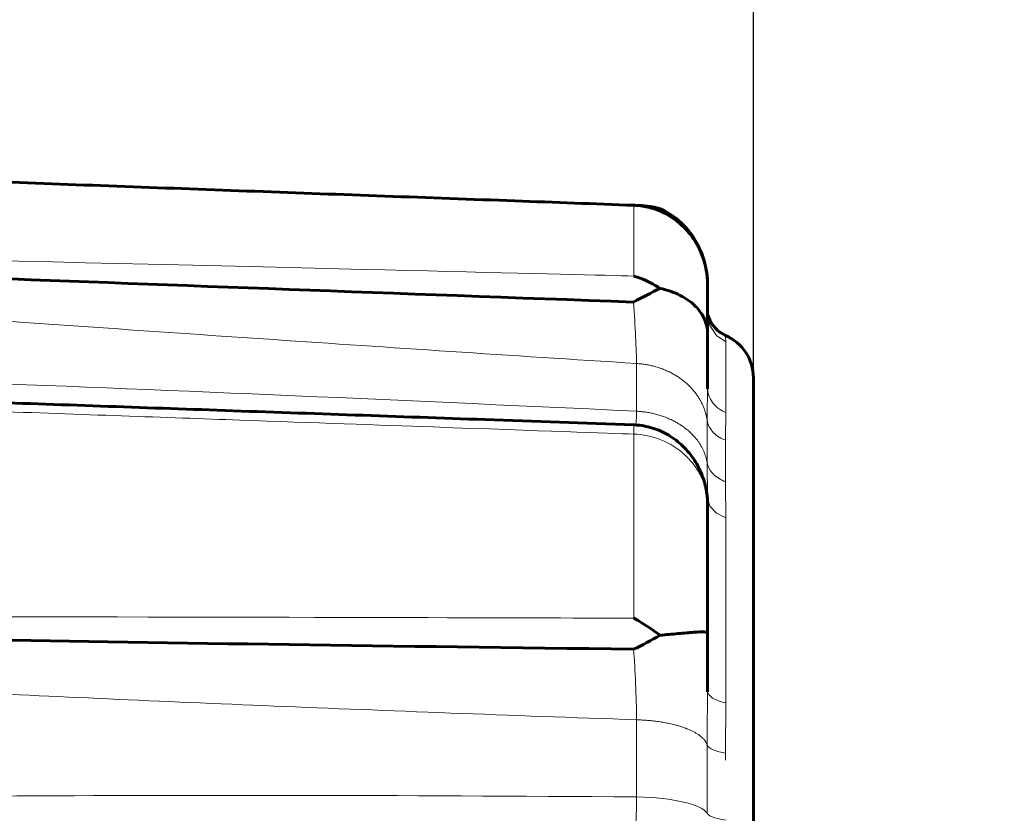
# Model space of a CAD drawing. Header units: millimetres. Extents: x 0 to 420, y 0 to 594.
# Tile 20 of 34: x 382.1 to 388.56, y 228.29 to 233.49. Entities that reach past the tile are written whole.
import ezdxf

# ---------------------------------------------------------------- set-up
doc = ezdxf.new("R2010")
doc.units = ezdxf.units.MM
doc.linetypes.add('K5LT_BASIC', pattern=[0])
doc.linetypes.add('K5LT_THIN', pattern=[0])
doc.layers.add('Системный слой', color=7, linetype='Continuous')
doc.styles.add('KDIMTEXTSTYLE', font='GOST_AU.SHX', dxfattribs={"width": 0.96, "oblique": 15, "height": 5})
doc.dimstyles.new('KDIMSTYLE (1.00)', dxfattribs={"dimtxt": 5, "dimasz": 1, "dimexe": 2, "dimexo": 0, "dimgap": 1, "dimtad": 1, "dimtxsty": 'KDIMTEXTSTYLE', "dimsah": 1, "dimcen": 0, "dimdle": 1, "dimadec": 0, "dimazin": 0, "dimtfac": 0.667, "dimtmove": 0, "dimatfit": 3, "dimfxl": 1, "dimtvp": 1, "dimtolj": 1, "dimtzin": 0, "dimarcsym": 0})

# ---------------------------------------------------------------- blocks, each defined once
blk = doc.blocks.new('U82')
at = {"layer": 'Системный слой', "color": 150, "linetype": 'K5LT_BASIC', "lineweight": 60, "true_color": 0x0080ff}
for p, q in [((386.6117, 231.5613), (386.6117, 231.5612)), ((386.6117, 231.5613), (386.6117, 231.5612)), ((386.6117, 231.5612), (386.6117, 231.5611)), ((386.6117, 231.5612), (386.6117, 231.5605)), ((386.6117, 231.5605), (386.6117, 231.0782))]:
    blk.add_line(p, q, dxfattribs=at)
blk = doc.blocks.new('U84')
at = {"layer": 'Системный слой', "color": 150, "linetype": 'K5LT_BASIC', "lineweight": 60, "true_color": 0x0080ff}
for p, q in [((386.6352, 231.5025), (386.6117, 231.5605)), ((386.6763, 231.454), (386.6352, 231.5025)), ((386.7286, 231.4216), (386.6763, 231.454))]:
    blk.add_line(p, q, dxfattribs=at)
blk = doc.blocks.new('U86')
at = {"layer": 'Системный слой', "color": 150, "linetype": 'K5LT_BASIC', "lineweight": 60, "true_color": 0x0080ff}
for p, q in [((386.6117, 229.4723), (386.6117, 229.0923)), ((386.6117, 229.0923), (386.6117, 229.0921)), ((386.6117, 229.0921), (386.6117, 229.0864))]:
    blk.add_line(p, q, dxfattribs=at)
blk = doc.blocks.new('U91')
at = {"layer": 'Системный слой', "color": 150, "linetype": 'K5LT_BASIC', "lineweight": 60, "true_color": 0x0080ff}
for p, q in [((386.6117, 231.5613), (386.6117, 231.7514)), ((386.6117, 231.4299), (386.6117, 231.5611))]:
    blk.add_line(p, q, dxfattribs=at)
blk = doc.blocks.new('U92')
at = {"layer": 'Системный слой', "color": 150, "linetype": 'K5LT_BASIC', "lineweight": 60, "true_color": 0x0080ff}
for p, q in [((386.6117, 231.5595), (386.6123, 231.5489)), ((386.6123, 231.5489), (386.6131, 231.5429)), ((386.6131, 231.5429), (386.6133, 231.5415))]:
    blk.add_line(p, q, dxfattribs=at)
blk = doc.blocks.new('U97')
at = {"layer": 'Системный слой', "color": 150, "linetype": 'K5LT_BASIC', "lineweight": 60, "true_color": 0x0080ff}
for p, q in [((386.9117, 227.2459), (386.9117, 231.1451)), ((386.9117, 223.1453), (386.9117, 227.0455)), ((386.9117, 223.1452), (386.9117, 223.1453))]:
    blk.add_line(p, q, dxfattribs=at)
blk = doc.blocks.new('U100')
at = {"layer": 'Системный слой', "color": 150, "linetype": 'K5LT_BASIC', "lineweight": 60, "true_color": 0x0080ff}
for q in [(386.6117, 230.3575), (386.6117, 230.3131)]:
    blk.add_line((386.6117, 230.3581), q, dxfattribs=at)
blk = doc.blocks.new('U102')
at = {"layer": 'Системный слой', "color": 150, "linetype": 'K5LT_BASIC', "lineweight": 60, "true_color": 0x0080ff}
for p, q in [((386.6117, 231.4301), (386.6117, 231.0779)), ((386.6117, 231.0779), (386.6117, 231.0777)), ((386.6117, 231.0777), (386.6117, 231.0728))]:
    blk.add_line(p, q, dxfattribs=at)
blk = doc.blocks.new('U103')
at = {"layer": 'Системный слой', "color": 150, "linetype": 'K5LT_BASIC', "lineweight": 60, "true_color": 0x0080ff}
for p, q in [((386.6117, 231.5592), (386.6117, 231.5612)), ((386.6117, 231.5492), (386.6117, 231.5493)), ((386.6117, 231.0782), (386.6117, 231.0885)), ((386.6117, 231.0777), (386.6117, 231.0779))]:
    blk.add_line(p, q, dxfattribs=at)
blk = doc.blocks.new('U106')
at = {"layer": 'Системный слой', "color": 150, "linetype": 'K5LT_BASIC', "lineweight": 60, "true_color": 0x0080ff}
for p, q in [((386.6117, 230.3581), (386.6117, 230.3579)), ((386.6117, 230.3579), (386.6117, 229.093))]:
    blk.add_line(p, q, dxfattribs=at)
blk = doc.blocks.new('U110')
at = {"layer": 'Системный слой', "color": 150, "linetype": 'K5LT_BASIC', "lineweight": 60, "true_color": 0x0080ff}
for p, q in [((386.9117, 230.0425), (386.9117, 228.5435)), ((386.9117, 227.8302), (386.9117, 227.7938)), ((386.9117, 227.6713), (386.9117, 226.6479)), ((386.9117, 225.7381), (386.9117, 225.338))]:
    blk.add_line(p, q, dxfattribs=at)
blk = doc.blocks.new('U111')
at = {"layer": 'Системный слой', "color": 150, "linetype": 'K5LT_BASIC', "lineweight": 60, "true_color": 0x0080ff}
for p, q in [((386.2743, 232.2473), (386.2832, 232.2493)), ((386.2832, 232.2493), (386.2921, 232.2512)), ((386.2921, 232.2512), (386.301, 232.253))]:
    blk.add_line(p, q, dxfattribs=at)
blk = doc.blocks.new('U114')
at = {"layer": 'Системный слой', "color": 150, "linetype": 'K5LT_BASIC', "lineweight": 60, "true_color": 0x0080ff}
for p, q in [((386.6117, 230.3139), (386.6117, 230.359)), ((386.6117, 230.313), (386.6117, 230.3133))]:
    blk.add_line(p, q, dxfattribs=at)
blk = doc.blocks.new('U116')
at = {"layer": 'Системный слой', "color": 7, "linetype": 'K5LT_THIN', "lineweight": 18}
for p, q in [((386.6117, 231.5595), (386.6265, 231.4864)), ((386.6265, 231.4864), (386.6696, 231.4218)), ((386.6696, 231.4218), (386.7317, 231.3797))]:
    blk.add_line(p, q, dxfattribs=at)
blk = doc.blocks.new('U117')
at = {"layer": 'Системный слой', "color": 150, "linetype": 'K5LT_BASIC', "lineweight": 60, "true_color": 0x0080ff}
for q in [(386.6117, 231.7515), (386.6117, 231.7514)]:
    blk.add_line((386.6117, 231.7514), q, dxfattribs=at)
blk = doc.blocks.new('U118')
at = {"layer": 'Системный слой', "color": 7, "linetype": 'K5LT_THIN', "lineweight": 18}
for p, q in [((386.612, 231.5522), (386.645, 231.4816)), ((386.645, 231.4816), (386.6893, 231.4373)), ((386.6893, 231.4373), (386.7286, 231.4153))]:
    blk.add_line(p, q, dxfattribs=at)
blk = doc.blocks.new('U119')
at = {"layer": 'Системный слой', "color": 150, "linetype": 'K5LT_BASIC', "lineweight": 60, "true_color": 0x0080ff}
for q in [(386.6117, 231.7511), (386.6117, 231.5612)]:
    blk.add_line((386.6117, 231.7514), q, dxfattribs=at)
blk = doc.blocks.new('U120')
at = {"layer": 'Системный слой', "color": 150, "linetype": 'K5LT_BASIC', "lineweight": 60, "true_color": 0x0080ff}
for p, q in [((386.6117, 231.5613), (386.6117, 231.7514)), ((386.6117, 231.5613), (386.6117, 231.5612)), ((386.6117, 231.5612), (386.6117, 231.5612)), ((386.6117, 231.5605), (386.6117, 231.5611))]:
    blk.add_line(p, q, dxfattribs=at)
blk = doc.blocks.new('U122')
at = {"layer": 'Системный слой', "color": 150, "linetype": 'K5LT_BASIC', "lineweight": 60, "true_color": 0x0080ff}
for p, q in [((386.6117, 229.4707), (386.6117, 230.3103)), ((386.6117, 229.0922), (386.6117, 229.0923)), ((386.6117, 229.0921), (386.6117, 229.0922))]:
    blk.add_line(p, q, dxfattribs=at)
blk = doc.blocks.new('U124')
at = {"layer": 'Системный слой', "color": 7, "linetype": 'K5LT_THIN', "lineweight": 18}
for p, q in [((386.1465, 230.9254), (386.1455, 230.8887)), ((386.144, 230.8585), (386.142, 230.8353)), ((386.1455, 230.8887), (386.144, 230.8585))]:
    blk.add_line(p, q, dxfattribs=at)
blk = doc.blocks.new('U127')
at = {"layer": 'Системный слой', "color": 150, "linetype": 'K5LT_BASIC', "lineweight": 60, "true_color": 0x0080ff}
for q in [(386.9117, 231.1453), (386.9117, 227.6713)]:
    blk.add_line((386.9117, 231.1451), q, dxfattribs=at)
blk = doc.blocks.new('U128')
at = {"layer": 'Системный слой', "color": 150, "linetype": 'K5LT_BASIC', "lineweight": 60, "true_color": 0x0080ff}
for p, q in [((386.6117, 231.7512), (386.6117, 231.7511)), ((386.6117, 231.7511), (386.6117, 231.5612)), ((386.6117, 231.5613), (386.6117, 231.5612))]:
    blk.add_line(p, q, dxfattribs=at)
blk = doc.blocks.new('U132')
at = {"layer": 'Системный слой', "color": 7, "linetype": 'K5LT_THIN', "lineweight": 18}
for p, q in [((386.6117, 230.357), (386.6265, 230.3037)), ((386.6265, 230.3037), (386.6696, 230.2567)), ((386.6696, 230.2567), (386.7317, 230.226))]:
    blk.add_line(p, q, dxfattribs=at)
blk = doc.blocks.new('U135')
at = {"layer": 'Системный слой', "color": 150, "linetype": 'K5LT_BASIC', "lineweight": 60, "true_color": 0x0080ff}
for p, q in [((386.6117, 229.0923), (386.6117, 229.093)), ((386.6117, 229.0922), (386.6117, 229.0923))]:
    blk.add_line(p, q, dxfattribs=at)
blk = doc.blocks.new('U140')
at = {"layer": 'Системный слой', "color": 7, "linetype": 'K5LT_THIN', "lineweight": 18}
for p, q in [((386.6088, 230.5103), (386.6079, 230.5898)), ((386.6107, 230.4341), (386.6088, 230.5103)), ((386.6117, 230.359), (386.6107, 230.4341)), ((386.6117, 230.3583), (386.6117, 230.359)), ((386.6117, 230.3581), (386.6117, 230.3583))]:
    blk.add_line(p, q, dxfattribs=at)
blk = doc.blocks.new('KDIMARROW_01')
at = {"layer": 'Системный слой'}
blk.add_hatch(color=0, dxfattribs=at).paths.add_polyline_path([(-5, -0.6583), (0, 0), (-5, 0.6583), (-4.5, 0)])
at = {"layer": 'Системный слой', "color": 0, "linetype": 'K5LT_THIN', "lineweight": 18}
for p, q in [((-4.5, 0), (-5, 0.6583)), ((-5, 0.6583), (0, 0)), ((0, 0), (-5, -0.6583)), ((-5, -0.6583), (-4.5, 0)), ((0, 0), (-1, 0))]:
    blk.add_line(p, q, dxfattribs=at)

msp = doc.modelspace()

# ---------------------------------------------------------------- linework, layer by layer
at = {"layer": 'Системный слой', "color": 7, "linetype": 'K5LT_THIN', "lineweight": 18}
for p, q in [((386.1291, 232.2727), (386.1294, 232.2756)), ((386.1291, 231.8118), (386.1291, 232.2727)), ((386.7286, 231.4216), (386.7286, 231.4153)), ((386.7317, 231.3797), (386.7317, 230.9165)), ((386.1291, 229.5687), (386.1291, 230.7755)), ((386.7286, 230.7357), (386.7286, 230.4615)), ((386.7317, 230.226), (386.7317, 229.0129)), ((386.1465, 228.9023), (386.1465, 228.3962)), ((386.7286, 228.6846), (386.7286, 228.6379))]:
    msp.add_line(p, q, dxfattribs=at)
at = {"layer": 'Системный слой', "color": 150, "linetype": 'K5LT_BASIC', "lineweight": 60, "true_color": 0x0080ff}
for p, q in [((386.1817, 232.2734), (386.1417, 232.2749)), ((386.6133, 231.5415), (386.6117, 231.5493)), ((386.6117, 231.5492), (386.6133, 231.5415)), ((386.6133, 231.5415), (386.6132, 231.5422)), ((386.6117, 231.4299), (386.6117, 231.0782)), ((386.7286, 231.4214), (386.7286, 231.4216)), ((386.6117, 230.3583), (386.6117, 230.359)), ((386.6117, 230.3581), (386.6117, 230.3583)), ((386.6117, 230.3575), (386.6117, 230.3142)), ((386.6117, 230.3139), (386.6117, 230.317)), ((386.6117, 229.4721), (386.6117, 230.3139)), ((386.6117, 230.3139), (386.6117, 229.4721)), ((386.6117, 230.3116), (386.6117, 230.3137)), ((386.6117, 230.3131), (386.6117, 230.3107)), ((386.6117, 230.3107), (386.6117, 230.313)), ((386.6117, 229.4721), (386.6117, 229.093))]:
    msp.add_line(p, q, dxfattribs=at)
msp.add_arc((386.6117, 231.1453), 0.3, 0.0001, 67.07572, dxfattribs=at)
msp.add_ellipse((386.6117, 231.1451), major_axis=(0.3, 0), ratio=0.999972, start_param=0.000006, end_param=1.17067, dxfattribs=at)
at = {"layer": 'Системный слой', "color": 7, "linetype": 'K5LT_THIN', "lineweight": 18}
msp.add_ellipse((386.1117, 228.274), major_axis=(-0.5, 0), ratio=0.245015, start_param=3.265673, end_param=4.642739, dxfattribs=at)
at = {"layer": 'Системный слой', "color": 150, "linetype": 'K5LT_BASIC', "lineweight": 60, "true_color": 0x0080ff}
for points, knots in [([(377.6125, 232.5905), (377.6761, 232.5881), (377.7396, 232.5857), (377.9076, 232.5794), (378.0121, 232.5755), (378.1615, 232.5699), (378.2064, 232.5683), (378.2707, 232.5659), (378.2901, 232.5651), (378.3177, 232.5641), (378.3261, 232.5638), (378.338, 232.5634), (378.3415, 232.5632), (378.3487, 232.563), (378.3523, 232.5628), (378.3588, 232.5626), (378.3618, 232.5625), (378.3703, 232.5621), (378.3758, 232.5619), (378.3897, 232.5614), (378.398, 232.5611), (378.409, 232.5607), (378.4117, 232.5606), (378.4362, 232.5597), (378.4581, 232.5589), (378.5236, 232.5564), (378.5672, 232.5548), (378.6977, 232.55), (378.7846, 232.5468), (379.0446, 232.5371), (379.2178, 232.5307), (379.736, 232.5115), (380.081, 232.4988), (380.9314, 232.4674), (381.4368, 232.4487), (382.51, 232.4092), (383.0778, 232.3882), (384.2135, 232.3463), (384.7813, 232.3254), (385.6092, 232.2948), (385.8693, 232.2852), (386.1294, 232.2756)], [0.00105, 0.00105, 0.00105, 0.00105, 0.69479, 0.69479, 1.835616, 1.835616, 2.326473, 2.326473, 2.537672, 2.537672, 2.628543, 2.628543, 2.667642, 2.667642, 2.706741, 2.706741, 2.738889, 2.738889, 2.799709, 2.799709, 2.890535, 2.890535, 2.919612, 2.919612, 3.158549, 3.158549, 3.634685, 3.634685, 4.583481, 4.583481, 6.474124, 6.474124, 10.241507, 10.241507, 15.759725, 15.759725, 21.959725, 21.959725, 28.159725, 28.159725, 30.999346, 30.999346, 30.999346, 30.999346]), ([(386.6117, 231.7515), (386.6117, 231.7619), (386.6114, 231.7723), (386.6103, 231.7921), (386.6095, 231.8015), (386.6075, 231.8198), (386.6063, 231.8286), (386.6023, 231.8536), (386.599, 231.8697), (386.591, 231.9015), (386.5863, 231.9172), (386.5755, 231.9478), (386.5695, 231.9628), (386.5563, 231.9918), (386.5491, 232.0058), (386.5335, 232.0334), (386.525, 232.047), (386.5067, 232.0733), (386.497, 232.086), (386.4764, 232.1104), (386.4656, 232.1221), (386.443, 232.1445), (386.4311, 232.1551), (386.4064, 232.1753), (386.3935, 232.1849), (386.3669, 232.2027), (386.3532, 232.2109), (386.327, 232.225), (386.3146, 232.231), (386.2868, 232.2429), (386.2714, 232.2487), (386.24, 232.2586), (386.2241, 232.2628), (386.1927, 232.2692), (386.1774, 232.2716), (386.1552, 232.2739), (386.1485, 232.2745), (386.1376, 232.2752), (386.1335, 232.2754), (386.1294, 232.2756)], [0.003663, 0.003663, 0.003663, 0.003663, 0.759068, 0.759068, 1.443448, 1.443448, 2.091421, 2.091421, 3.284248, 3.284248, 4.470748, 4.470748, 5.644436, 5.644436, 6.783833, 6.783833, 7.945924, 7.945924, 9.105424, 9.105424, 10.257381, 10.257381, 11.405849, 11.405849, 12.561433, 12.561433, 13.710792, 13.710792, 14.699602, 14.699602, 15.879188, 15.879188, 17.057525, 17.057525, 18.168668, 18.168668, 18.651844, 18.651844, 18.947463, 18.947463, 18.947463, 18.947463]), ([(386.301, 232.253), (386.339, 232.236), (386.3786, 232.2123), (386.4362, 232.1639), (386.4551, 232.1456), (386.4822, 232.1148), (386.4954, 232.0986), (386.508, 232.0811), (386.5163, 232.0691), (386.5213, 232.0614), (386.5481, 232.0189), (386.5731, 231.9663), (386.6038, 231.8612), (386.6117, 231.8063), (386.6117, 231.7512)], [0, 0, 0, 0, 0.25, 0.25, 0.375, 0.375, 0.4375, 0.46875, 0.46875, 0.5, 0.5, 0.75, 0.75, 1, 1, 1, 1]), ([(377.6132, 231.9781), (377.6653, 231.9762), (377.7296, 231.9734), (377.8443, 231.9678), (377.9062, 231.9647), (377.9749, 231.9612), (378.0223, 231.9587), (378.0446, 231.9575), (378.181, 231.9501), (378.2754, 231.9449), (378.395, 231.9385), (378.4493, 231.9356), (378.4954, 231.9332), (378.5243, 231.9318), (378.5397, 231.931), (378.6362, 231.9262), (378.7641, 231.9207), (379.0192, 231.9104), (379.2044, 231.9031), (379.4291, 231.8945), (379.5549, 231.8897), (379.5648, 231.8893), (379.7628, 231.8818), (380.1409, 231.8672), (380.5134, 231.8523), (380.6998, 231.8446), (380.7043, 231.8445), (380.7871, 231.8411), (380.9196, 231.8359), (381.1946, 231.8253), (381.4002, 231.8174), (381.6551, 231.8077), (381.7969, 231.8023), (381.8032, 231.802), (383.1169, 231.752), (384.5572, 231.6978), (386.1268, 231.6412)], [0, 0, 0, 0, 0.03125, 0.03125, 0.046875, 0.054687, 0.054687, 0.0625, 0.0625, 0.09375, 0.09375, 0.109375, 0.117187, 0.117187, 0.125, 0.125, 0.1875, 0.1875, 0.21875, 0.248047, 0.248047, 0.25, 0.25, 0.3125, 0.374023, 0.374023, 0.375, 0.375, 0.4375, 0.4375, 0.46875, 0.499023, 0.499023, 0.5, 0.5, 1, 1, 1, 1]), ([(386.301, 231.7309), (386.339, 231.7221), (386.3786, 231.7097), (386.4362, 231.6831), (386.4551, 231.6729), (386.4822, 231.6553), (386.4954, 231.646), (386.508, 231.6357), (386.5163, 231.6287), (386.5213, 231.6242), (386.5481, 231.5991), (386.5731, 231.5673), (386.6038, 231.5013), (386.6117, 231.4658), (386.6117, 231.4299)], [0, 0, 0, 0, 0.25, 0.25, 0.375, 0.375, 0.4375, 0.46875, 0.46875, 0.5, 0.5, 0.75, 0.75, 1, 1, 1, 1]), ([(381.817, 230.9879), (382.3612, 230.9686), (382.9054, 230.9495), (384.0174, 230.9103), (384.5852, 230.8904), (385.478, 230.8589), (385.803, 230.8475), (386.1281, 230.836)], [15.304059, 15.304059, 15.304059, 15.304059, 21.246562, 21.246562, 27.446562, 27.446562, 30.995836, 30.995836, 30.995836, 30.995836]), ([(386.6117, 230.317), (386.6117, 230.32), (386.6116, 230.323), (386.6114, 230.3322), (386.6111, 230.3383), (386.6104, 230.3509), (386.6099, 230.3573), (386.6088, 230.3694), (386.6081, 230.375), (386.6061, 230.3905), (386.6046, 230.4005), (386.5992, 230.4294), (386.5946, 230.4484), (386.583, 230.4867), (386.5759, 230.5061), (386.5597, 230.5436), (386.5507, 230.5618), (386.5307, 230.5967), (386.5198, 230.6134), (386.4963, 230.6454), (386.4837, 230.6607), (386.4571, 230.6897), (386.443, 230.7033), (386.4134, 230.7289), (386.3978, 230.7409), (386.3656, 230.7629), (386.3489, 230.7729), (386.3144, 230.7909), (386.2965, 230.7989), (386.2598, 230.8128), (386.241, 230.8186), (386.2033, 230.8276), (386.1845, 230.831), (386.1619, 230.8336), (386.1582, 230.8341), (386.1458, 230.835), (386.1369, 230.8357), (386.1281, 230.836)], [0.071126, 0.071126, 0.071126, 0.071126, 0.284503, 0.284503, 0.711257, 0.711257, 1.164544, 1.164544, 1.558128, 1.558128, 2.257771, 2.257771, 3.613315, 3.613315, 5.040168, 5.040168, 6.442184, 6.442184, 7.814802, 7.814802, 9.174177, 9.174177, 10.511147, 10.511147, 11.852524, 11.852524, 13.172863, 13.172863, 14.504185, 14.504185, 15.838563, 15.838563, 17.133494, 17.133494, 17.382382, 17.382382, 17.984609, 17.984609, 17.984609, 17.984609]), ([(377.6132, 229.5225), (377.6653, 229.5213), (377.7296, 229.5194), (377.8443, 229.5155), (377.9062, 229.5133), (377.9749, 229.5107), (378.0223, 229.5088), (378.0446, 229.5079), (378.181, 229.5024), (378.2754, 229.4987), (378.395, 229.4941), (378.4493, 229.492), (378.4954, 229.4904), (378.5243, 229.4894), (378.5397, 229.4889), (378.6362, 229.4858), (378.7641, 229.4827), (379.0192, 229.4774), (379.2043, 229.4738), (379.429, 229.4698), (379.5549, 229.4676), (379.5648, 229.4674), (379.7627, 229.464), (380.1409, 229.4571), (380.5134, 229.4499), (380.6997, 229.4462), (380.7043, 229.4462), (380.7871, 229.4445), (380.9858, 229.4409), (381.4001, 229.434), (381.6551, 229.4298), (381.7969, 229.4275), (381.8032, 229.4274), (383.1168, 229.4059), (384.5571, 229.3846), (386.1268, 229.3651)], [0, 0, 0, 0, 0.03125, 0.03125, 0.046875, 0.054687, 0.054687, 0.0625, 0.0625, 0.09375, 0.09375, 0.109375, 0.117187, 0.117187, 0.125, 0.125, 0.1875, 0.1875, 0.21875, 0.248047, 0.248047, 0.25, 0.25, 0.3125, 0.374023, 0.374023, 0.375, 0.375, 0.4375, 0.46875, 0.499023, 0.499023, 0.5, 0.5, 1, 1, 1, 1]), ([(386.301, 229.4572), (386.339, 229.4599), (386.3786, 229.4637), (386.4362, 229.469), (386.4551, 229.4707), (386.4822, 229.4731), (386.4954, 229.4742), (386.508, 229.4752), (386.5163, 229.4758), (386.5213, 229.4762), (386.5481, 229.4781), (386.5731, 229.4793), (386.6038, 229.4775), (386.6117, 229.4751), (386.6117, 229.4721)], [0, 0, 0, 0, 0.25, 0.25, 0.375, 0.375, 0.4375, 0.46875, 0.46875, 0.5, 0.5, 0.75, 0.75, 1, 1, 1, 1])]:
    msp.add_open_spline(points, degree=3, knots=knots, dxfattribs=at)
at = {"layer": 'Системный слой', "color": 7, "linetype": 'K5LT_THIN', "lineweight": 18}
for points, knots in [([(386.1291, 232.2727), (385.9633, 232.2788), (385.5255, 232.295), (384.4608, 232.3344), (383.6216, 232.3655), (382.5147, 232.4064), (381.8899, 232.4295), (381.8784, 232.4299), (379.803, 232.5066), (378.3834, 232.5593), (377.6117, 232.5884)], [0, 0, 0, 0, 0.25, 0.25, 0.375, 0.498047, 0.498047, 0.5, 0.5, 1, 1, 1, 1]), ([(386.6117, 231.7514), (386.6117, 231.8394), (386.5904, 231.9161), (386.5481, 232.0075), (386.5323, 232.0342), (386.508, 232.0691), (386.4999, 232.0799), (386.4877, 232.0948), (386.4816, 232.1019), (386.4755, 232.1087), (386.4715, 232.1131), (386.4706, 232.1141), (386.371, 232.2196), (386.2439, 232.2685), (386.1291, 232.2727)], [0, 0, 0, 0, 0.25, 0.25, 0.375, 0.375, 0.4375, 0.4375, 0.46875, 0.484375, 0.484375, 0.5, 0.5, 1, 1, 1, 1]), ([(377.6117, 232.013), (378.0017, 232.0049), (378.5516, 231.9928), (379.6162, 231.9683), (380.3997, 231.9501), (381.3406, 231.9278), (381.8541, 231.9155), (381.8605, 231.9153), (384.3273, 231.8562), (385.747, 231.8211), (386.1291, 231.8118)], [0, 0, 0, 0, 0.25, 0.25, 0.375, 0.498047, 0.498047, 0.5, 0.5, 1, 1, 1, 1]), ([(386.1465, 231.2382), (385.3122, 231.2917), (383.7344, 231.3957), (382.3243, 231.4941), (381.6584, 231.5421), (381.6548, 231.5423), (379.9101, 231.6679), (378.5655, 231.7743), (377.6141, 231.8609)], [0, 0, 0, 0, 0.25, 0.498047, 0.498047, 0.5, 0.5, 1, 1, 1, 1]), ([(386.1268, 231.6412), (386.1319, 231.5605), (386.1364, 231.4807), (386.1433, 231.3409), (386.1456, 231.2811), (386.1465, 231.2382)], [0, 0, 0, 0, 0.5, 0.5, 1, 1, 1, 1]), ([(386.7286, 231.4153), (386.7285, 231.414), (386.7286, 231.4123), (386.729, 231.4089), (386.7292, 231.407), (386.7295, 231.4048), (386.7297, 231.4032), (386.7298, 231.4026), (386.7311, 231.3928), (386.7317, 231.3844), (386.7317, 231.3797)], [0, 0, 0, 0, 0.25, 0.25, 0.375, 0.4375, 0.4375, 0.5, 0.5, 1, 1, 1, 1]), ([(377.6141, 231.2224), (378.0892, 231.2195), (379.2311, 231.1991), (380.7625, 231.15), (381.6285, 231.1183), (381.6368, 231.118), (382.9738, 231.0689), (384.4753, 231.0046), (386.1465, 230.9254)], [0, 0, 0, 0, 0.25, 0.498047, 0.498047, 0.5, 0.5, 1, 1, 1, 1]), ([(386.1291, 230.7755), (385.9621, 230.7814), (385.5237, 230.797), (384.459, 230.8348), (383.6201, 230.8646), (382.5141, 230.9041), (381.8899, 230.9265), (381.8784, 230.9269), (379.8033, 231.0012), (378.3837, 231.0542), (377.6117, 231.0852)], [0, 0, 0, 0, 0.25, 0.25, 0.375, 0.498047, 0.498047, 0.5, 0.5, 1, 1, 1, 1]), ([(386.7317, 230.9165), (386.6982, 230.9294), (386.6661, 230.9522), (386.6226, 231.0109), (386.6117, 231.046), (386.6117, 231.0782)], [0, 0, 0, 0, 0.5, 0.5, 1, 1, 1, 1]), ([(386.7317, 230.9165), (386.7317, 230.9084), (386.7316, 230.8972), (386.7311, 230.8754), (386.7308, 230.8633), (386.7305, 230.8492), (386.7302, 230.8393), (386.7301, 230.8331), (386.729, 230.7937), (386.7285, 230.7623), (386.7286, 230.7357)], [0, 0, 0, 0, 0.25, 0.25, 0.375, 0.4375, 0.4375, 0.5, 0.5, 1, 1, 1, 1]), ([(386.7286, 230.7357), (386.7009, 230.7451), (386.6725, 230.7614), (386.6278, 230.8078), (386.6124, 230.8378), (386.6079, 230.8683)], [0, 0, 0, 0, 0.5, 0.5, 1, 1, 1, 1]), ([(386.1291, 230.7755), (386.1293, 230.7874), (386.1294, 230.8078), (386.1291, 230.8264), (386.1286, 230.8346), (386.1283, 230.836), (386.1281, 230.836)], [0, 0, 0, 0, 2.193661, 4.247649, 5.803205, 7, 7, 7, 7]), ([(386.6117, 230.3139), (386.6117, 230.3897), (386.5904, 230.4562), (386.5481, 230.5367), (386.5322, 230.5604), (386.5079, 230.5915), (386.4997, 230.6011), (386.4875, 230.6145), (386.4814, 230.621), (386.4754, 230.627), (386.4714, 230.631), (386.4704, 230.6319), (386.3713, 230.7261), (386.2446, 230.7719), (386.1291, 230.7755)], [0, 0, 0, 0, 0.25, 0.25, 0.375, 0.375, 0.4375, 0.4375, 0.46875, 0.484375, 0.484375, 0.5, 0.5, 1, 1, 1, 1]), ([(386.6079, 230.5898), (386.612, 230.5632), (386.626, 230.5363), (386.6576, 230.5043), (386.6689, 230.4952), (386.6995, 230.4758), (386.7148, 230.4681), (386.7286, 230.4615)], [0, 0, 0, 0, 0.5, 0.5, 0.75, 0.75, 1, 1, 1, 1]), ([(386.7286, 230.4615), (386.7286, 230.4463), (386.7287, 230.4292), (386.729, 230.4007), (386.7293, 230.3857), (386.7295, 230.3697), (386.7297, 230.3587), (386.7298, 230.3544), (386.7311, 230.2913), (386.7317, 230.25), (386.7317, 230.226)], [0, 0, 0, 0, 0.25, 0.25, 0.375, 0.4375, 0.4375, 0.5, 0.5, 1, 1, 1, 1]), ([(377.6117, 229.5786), (377.9942, 229.5801), (378.5404, 229.581), (379.605, 229.581), (380.3903, 229.5806), (381.3367, 229.5792), (381.8539, 229.5783), (381.8605, 229.5783), (384.3276, 229.5737), (385.7473, 229.5696), (386.1291, 229.5687)], [0, 0, 0, 0, 0.25, 0.25, 0.375, 0.498047, 0.498047, 0.5, 0.5, 1, 1, 1, 1]), ([(386.1268, 229.3651), (386.1319, 229.2978), (386.1364, 229.2197), (386.1433, 229.0593), (386.1456, 228.9771), (386.1465, 228.9023)], [0, 0, 0, 0, 0.5, 0.5, 1, 1, 1, 1]), ([(386.1465, 228.9023), (385.3121, 228.9315), (383.7342, 228.9914), (382.3242, 229.0549), (381.6584, 229.0877), (381.6548, 229.0879), (379.9099, 229.1739), (378.5653, 229.2585), (377.6141, 229.3416)], [0, 0, 0, 0, 0.25, 0.498047, 0.498047, 0.5, 0.5, 1, 1, 1, 1]), ([(386.7317, 229.0129), (386.6982, 229.0193), (386.6661, 229.0306), (386.6226, 229.0597), (386.6117, 229.077), (386.6117, 229.093)], [0, 0, 0, 0, 0.5, 0.5, 1, 1, 1, 1]), ([(386.7317, 229.0129), (386.7317, 228.9974), (386.7316, 228.9761), (386.7311, 228.9352), (386.7308, 228.9126), (386.7305, 228.8865), (386.7302, 228.8684), (386.7301, 228.8571), (386.729, 228.7853), (386.7285, 228.7303), (386.7286, 228.6846)], [0, 0, 0, 0, 0.25, 0.25, 0.375, 0.4375, 0.4375, 0.5, 0.5, 1, 1, 1, 1]), ([(386.7286, 228.6846), (386.701, 228.6882), (386.6725, 228.6948), (386.6278, 228.7141), (386.6124, 228.7268), (386.6079, 228.7398)], [0, 0, 0, 0, 0.5, 0.5, 1, 1, 1, 1]), ([(377.6141, 228.3083), (378.1142, 228.3334), (379.3139, 228.3739), (380.9185, 228.3953), (381.8253, 228.4014), (381.8344, 228.4014), (383.1461, 228.41), (384.5818, 228.4083), (386.1465, 228.3962)], [0, 0, 0, 0, 0.25, 0.498047, 0.498047, 0.5, 0.5, 1, 1, 1, 1]), ([(386.1465, 228.3962), (386.1456, 228.3181), (386.1432, 228.245), (386.1364, 228.1251), (386.1318, 228.0785), (386.1267, 228.0504)], [0, 0, 0, 0, 0.5, 0.5, 1, 1, 1, 1]), ([(386.7286, 228.2452), (386.7095, 228.2481), (386.6843, 228.2523), (386.6358, 228.2667), (386.6136, 228.2772), (386.6079, 228.2892)], [0, 0, 0, 0, 0.5, 0.5, 1, 1, 1, 1])]:
    msp.add_open_spline(points, degree=3, knots=knots, dxfattribs=at)
at = {"layer": 'Системный слой', "color": 150, "linetype": 'K5LT_BASIC', "lineweight": 60, "true_color": 0x0080ff}
for points in [[(386.1818, 232.2734), (386.2325, 232.2718), (386.2722, 232.2621), (386.301, 232.253)], [(386.1291, 231.8118), (386.2057, 231.788), (386.2629, 231.7551), (386.301, 231.7309)], [(386.1268, 231.6412), (386.1851, 231.6713), (386.2432, 231.7032), (386.301, 231.7309)], [(386.1291, 229.5687), (386.2057, 229.5246), (386.2629, 229.4843), (386.301, 229.4572)], [(386.1268, 229.3651), (386.1851, 229.3913), (386.2432, 229.4236), (386.301, 229.4572)]]:
    msp.add_open_spline(points, degree=3, dxfattribs=at)
at = {"layer": 'Системный слой', "color": 7, "linetype": 'K5LT_THIN', "lineweight": 18}
for points, weights in [([(386.1465, 231.2382), (386.3929, 231.2236), (386.5766, 231.0803), (386.6079, 230.8683)], [1.16166214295, 0.969125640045, 0.948569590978, 1.09999399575]), ([(386.6079, 230.5898), (386.5766, 230.7822), (386.3929, 230.9122), (386.1465, 230.9254)], [1.09999565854, 0.948575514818, 0.969123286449, 1.16163897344]), ([(386.1465, 228.9023), (386.3929, 228.8959), (386.5766, 228.833), (386.6079, 228.7398)], [1.16166227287, 0.969125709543, 0.948569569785, 1.0999938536])]:
    msp.add_rational_spline(points, weights, degree=3, dxfattribs=at)
for points in [[(386.1465, 230.9254), (386.1467, 230.9633), (386.1467, 231.037), (386.1467, 231.1414), (386.1466, 231.2066), (386.1465, 231.2382)], [(386.6079, 230.8683), (386.6077, 230.9383), (386.6117, 231.0061), (386.6117, 231.0782)], [(386.6079, 230.5898), (386.6081, 230.6898), (386.6081, 230.7828), (386.6079, 230.8683)], [(386.6079, 228.7398), (386.6077, 228.8606), (386.6117, 228.9741), (386.6117, 229.093)], [(386.6079, 228.2892), (386.6081, 228.442), (386.6081, 228.5925), (386.6079, 228.7398)]]:
    msp.add_open_spline(points, degree=3, dxfattribs=at)

# ---------------------------------------------------------------- block references
at = {"layer": 'Системный слой'}
for name in ['U111', 'U117', 'U91', 'U119', 'U120', 'U128', 'U82', 'U103', 'U84', 'U92', 'U116', 'U118', 'U102', 'U127', 'U97', 'U124', 'U140', 'U114', 'U100', 'U106', 'U132', 'U122', 'U110', 'U86', 'U135']:
    msp.add_blockref(name, (0, 0), dxfattribs=at)

# ---------------------------------------------------------------- dimensions: what is measured, and where the dimension line sits
at = {"layer": 'Системный слой', "color": 7}
msp.add_linear_dim(base=(376.6117, 324.1066), p1=(386.9117, 228.3832), p2=(376.6117, 232.9453), location=(397.4675, 324.1066), text='\\H5.0;\\W0.965;\\Q15;\\H5.0;\\W0.965;\\Q15;\\Q15;10', dimstyle='KDIMSTYLE (1.00)', override={"dimexo": 0, "dimblk1": 'KDIMARROW_01', "dimblk2": 'KDIMARROW_01', "dimse1": 0, "dimse2": 0, "dimclrt": 7, "dimtolj": 1}, dxfattribs=at).render()

doc.saveas('drawing.dxf')
